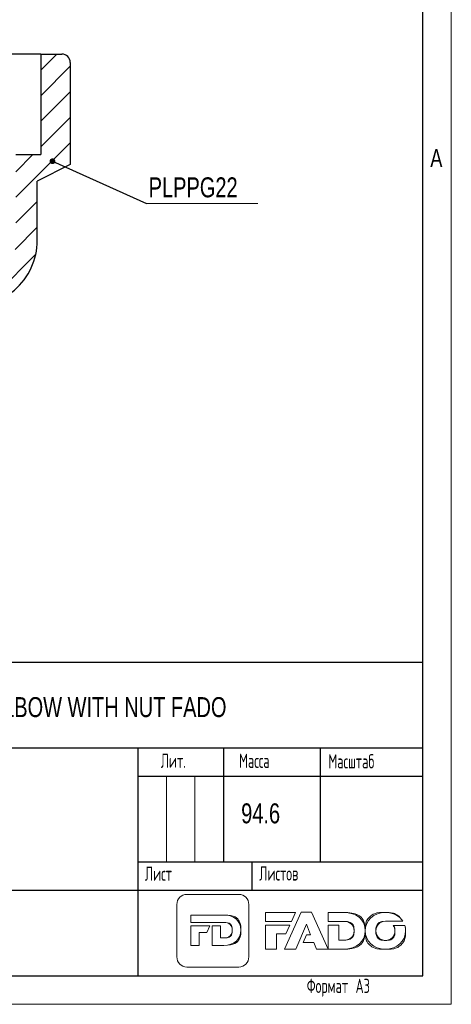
# Model space of a CAD drawing. Header units: millimetres. Extents: x 0 to 420, y 0 to 297.
# Tile 5 of 6: x 344 to 420, y 0 to 173. Entities that reach past the tile are written whole.
import ezdxf

# ---------------------------------------------------------------- set-up
doc = ezdxf.new("R2010")
doc.units = ezdxf.units.MM
doc.layers.add('ОСЕВЫЕ', color=7, linetype='Continuous')
doc.styles.add('SLDTEXTSTYLE0', font='TXT', dxfattribs={"width": 0.75})
doc.styles.add('SLDTEXTSTYLE1', font='TXT', dxfattribs={"width": 0.605, "bigfont": 'bigfont'})
doc.dimstyles.new('SLDDIMSTYLE1', dxfattribs={"dimtxt": 0.18, "dimasz": 1.016, "dimexe": 0, "dimexo": 0.0625, "dimgap": 0, "dimtad": 0, "dimtih": 1, "dimtoh": 1, "dimdec": 0, "dimrnd": 1e-09, "dimzin": 0, "dimdsep": 46, "dimtxsty": 'Standard', "dimblk1": 'DOT', "dimblk2": 'DOT', "dimsah": 1, "dimcen": 0.09, "dimadec": 0, "dimazin": 0, "dimtfac": 1.016, "dimtdec": 0, "dimtofl": 0, "dimtmove": 0, "dimatfit": 3, "dimldrblk": 'DOT', "dimfxl": 0, "dimfrac": 2, "dimtolj": 1, "dimtzin": 0, "dimarcsym": 0})

# ---------------------------------------------------------------- blocks, each defined once
blk = doc.blocks.new('logo+banner')
at = {"color": 179, "linetype": 'Continuous', "lineweight": 18}
for p, q in [((1554, 1821), (251, 1821)), ((1554, 1821), (251, 1821)), ((0, 1568), (0, 253)), ((0, 1568), (0, 253)), ((1805, 253), (1805, 1568)), ((1805, 253), (1805, 1568)), ((355, 1118), (355, 1303)), ((355, 1303), (889, 1303)), ((355, 1118), (355, 1303)), ((355, 1303), (889, 1303)), ((889, 1303), (1180, 1303)), ((889, 1303), (1180, 1303)), ((2976, 1370), (2227, 1370)), ((2227, 1370), (2227, 1145)), ((2976, 1370), (2227, 1370)), ((2227, 1370), (2227, 1145)), ((3118, 1376), (2703, 446)), ((3118, 1376), (2703, 446)), ((2876, 1145), (2976, 1370)), ((2876, 1145), (2976, 1370)), ((3379, 1376), (3118, 1376)), ((3379, 1376), (3118, 1376)), ((3795, 446), (3379, 1376)), ((3795, 446), (3379, 1376)), ((4171, 1370), (3795, 1370)), ((3795, 1370), (3795, 1145)), ((4171, 1370), (3795, 1370)), ((3795, 1370), (3795, 1145)), ((1098, 1118), (355, 1118)), ((1098, 1118), (355, 1118)), ((355, 542), (355, 1032)), ((355, 1032), (824, 1032)), ((355, 542), (355, 1032)), ((355, 1032), (824, 1032)), ((824, 1032), (753, 866)), ((824, 1032), (753, 866)), ((889, 542), (889, 1032)), ((889, 1032), (1098, 1032)), ((889, 542), (889, 1032)), ((889, 1032), (1098, 1032)), ((1106, 1118), (1098, 1118)), ((1106, 1118), (1098, 1118)), ((1098, 1032), (1098, 729)), ((1098, 1032), (1098, 729)), ((1183, 1118), (1106, 1118)), ((1183, 1118), (1106, 1118)), ((2227, 1145), (2876, 1145)), ((2227, 1145), (2876, 1145)), ((2831, 1046), (2227, 1046)), ((2227, 1046), (2227, 446)), ((2831, 1046), (2227, 1046)), ((2227, 1046), (2227, 446)), ((2737, 835), (2831, 1046)), ((2737, 835), (2831, 1046)), ((2987, 446), (3247, 1073)), ((2987, 446), (3247, 1073)), ((3247, 1073), (3355, 810)), ((3247, 1073), (3355, 810)), ((3795, 1145), (4146, 1145)), ((3795, 1145), (4146, 1145)), ((4065, 1046), (3795, 1046)), ((3795, 1046), (3795, 446)), ((4065, 1046), (3795, 1046)), ((3795, 1046), (3795, 446)), ((4065, 673), (4065, 1046)), ((4065, 673), (4065, 1046)), ((4146, 1145), (4176, 1145)), ((4146, 1145), (4176, 1145)), ((5228, 1147), (5665, 1147)), ((5228, 1147), (5665, 1147)), ((5714, 1045), (5427, 1045)), ((5714, 1045), (5427, 1045)), ((753, 866), (564, 866)), ((564, 866), (564, 542)), ((753, 866), (564, 866)), ((564, 866), (564, 542)), ((2497, 446), (2497, 835)), ((2497, 835), (2737, 835)), ((2497, 446), (2497, 835)), ((2497, 835), (2737, 835)), ((3250, 810), (3168, 611)), ((3250, 810), (3168, 611)), ((3355, 810), (3250, 810)), ((3355, 810), (3250, 810)), ((564, 542), (355, 542)), ((564, 542), (355, 542)), ((1175, 542), (889, 542)), ((1175, 542), (889, 542)), ((1098, 729), (1183, 729)), ((1098, 729), (1183, 729)), ((3168, 611), (3434, 611)), ((3168, 611), (3434, 611)), ((3434, 611), (3505, 446)), ((3434, 611), (3505, 446)), ((4176, 673), (4065, 673)), ((4176, 673), (4065, 673)), ((2227, 446), (2497, 446)), ((2227, 446), (2497, 446)), ((2703, 446), (2987, 446)), ((2703, 446), (2987, 446)), ((3505, 446), (3795, 446)), ((3505, 446), (3795, 446)), ((3795, 446), (4166, 446)), ((3795, 446), (4166, 446)), ((251, 0), (1554, 0)), ((251, 0), (1554, 0))]:
    blk.add_line(p, q, dxfattribs=at)
for points in [[(251, 1821), (112, 1821), (0, 1707), (0, 1568)], [(251, 1821), (112, 1821), (0, 1707), (0, 1568)], [(1805, 1568), (1805, 1707), (1693, 1821), (1554, 1821)], [(1805, 1568), (1805, 1707), (1693, 1821), (1554, 1821)], [(1180, 1303), (1449, 1303), (1606, 1147), (1606, 925), (1606, 705), (1447, 542), (1175, 542)], [(1180, 1303), (1449, 1303), (1606, 1147), (1606, 925)], [(4166, 446), (4517, 446), (4722, 644), (4722, 910), (4722, 1180), (4520, 1370), (4171, 1370)], [(4722, 910), (4722, 1180), (4520, 1370), (4171, 1370)], [(5230, 1370), (4940, 1370), (4722, 1163), (4722, 907)], [(5665, 1147), (5579, 1281), (5421, 1370), (5230, 1370), (4940, 1370), (4722, 1163), (4722, 907), (4722, 649), (4937, 444), (5228, 444), (5518, 444), (5735, 652), (5735, 907), (5735, 955), (5728, 1001), (5714, 1045)], [(5665, 1147), (5579, 1281), (5421, 1370), (5230, 1370)], [(1183, 729), (1308, 729), (1391, 799), (1391, 924), (1391, 1046), (1308, 1118), (1183, 1118)], [(1391, 924), (1391, 1046), (1308, 1118), (1183, 1118)], [(4176, 1145), (4337, 1145), (4445, 1057), (4445, 909)], [(4176, 1145), (4337, 1145), (4445, 1057), (4445, 909), (4445, 758), (4337, 673), (4176, 673)], [(4990, 907), (4990, 1038), (5085, 1147), (5228, 1147)], [(5427, 1045), (5454, 1005), (5469, 957), (5469, 907), (5469, 776), (5374, 667), (5230, 667), (5088, 667), (4990, 779), (4990, 907), (4990, 1038), (5085, 1147), (5228, 1147)], [(5427, 1045), (5454, 1005), (5469, 957), (5469, 907)], [(5735, 907), (5735, 955), (5728, 1001), (5714, 1045)], [(1606, 925), (1606, 705), (1447, 542), (1175, 542)], [(1183, 729), (1308, 729), (1391, 799), (1391, 924)], [(4166, 446), (4517, 446), (4722, 644), (4722, 910)], [(4445, 909), (4445, 758), (4337, 673), (4176, 673)], [(4722, 907), (4722, 649), (4937, 444), (5228, 444)], [(5230, 667), (5088, 667), (4990, 779), (4990, 907)], [(5228, 444), (5518, 444), (5735, 652), (5735, 907)], [(5469, 907), (5469, 776), (5374, 667), (5230, 667)], [(0, 253), (0, 113), (112, 0), (251, 0)], [(0, 253), (0, 113), (112, 0), (251, 0)], [(1554, 0), (1693, 0), (1805, 113), (1805, 253)], [(1554, 0), (1693, 0), (1805, 113), (1805, 253)]]:
    blk.add_open_spline(points, degree=3, dxfattribs=at)
blk = doc.blocks.new('SW_NOTE_0_2')
at = {"color": 0, "linetype": 'Continuous', "lineweight": 0}
blk.add_line((19.53, 0), (0, 0), dxfattribs=at)
at = {"color": 0, "linetype": 'Continuous', "lineweight": 0, "insert": (0.37, 4.59), "char_height": 3.5, "attachment_point": 1, "style": 'SLDTEXTSTYLE0'}
blk.add_mtext('PLPPG22', dxfattribs=at)
blk = doc.blocks.new('_Dot')
at = {"color": 0, "linetype": 'ByBlock', "lineweight": -2}
blk.add_line((-0.5, 0), (-1, 0), dxfattribs=at)
at = {"color": 0, "linetype": 'ByBlock', "const_width": 0.5}
blk.add_lwpolyline([(-0.25, 0, 1), (0.25, 0, 1)], format="xyb", close=True, dxfattribs=at)

msp = doc.modelspace()

# ---------------------------------------------------------------- hatches: boundary and pattern name
at = {"linetype": 'Continuous', "lineweight": 18}
h = msp.add_hatch(dxfattribs=at)
h.set_pattern_fill('ANSI31', style=0)
edge = h.paths.add_edge_path(flags=0)
edge.add_arc((335.86, 133.981), 11.475, 261.48038, 360)
edge.add_line((347.335, 133.981), (347.335, 144.381))
edge.add_line((347.335, 144.381), (353.135, 147.315))
edge.add_line((353.135, 147.315), (353.135, 165.181))
edge.add_arc((351.635, 165.181), 1.5, 0, 90)
edge.add_line((351.635, 166.681), (347.96, 166.681))
edge.add_line((347.96, 166.681), (347.96, 149.031))
edge.add_line((347.96, 149.031), (343.61, 149.031))
edge.add_line((343.61, 149.031), (343.61, 133.981))
edge.add_arc((335.86, 133.981), 7.75, 255.40745, 360, ccw=False)
edge.add_line((333.907, 126.481), (317.941, 126.481))
edge.add_line((317.941, 126.481), (318.396, 125.831))
edge.add_line((318.396, 125.831), (321.01, 125.831))
edge.add_line((321.01, 125.831), (321.01, 123.931))
edge.add_line((321.01, 123.931), (316.86, 123.931))
edge.add_line((316.86, 123.931), (316.86, 125.206))
edge.add_line((316.86, 125.206), (315.01, 125.206))
edge.add_line((315.01, 125.206), (315.01, 123.931))
edge.add_line((315.01, 123.931), (312.96, 123.931))
edge.add_line((312.96, 123.931), (312.96, 125.206))
edge.add_line((312.96, 125.206), (311.11, 125.206))
edge.add_line((311.11, 125.206), (311.11, 123.931))
edge.add_line((311.11, 123.931), (309.06, 123.931))
edge.add_line((309.06, 123.931), (309.06, 125.206))
edge.add_line((309.06, 125.206), (307.26, 125.206))
edge.add_line((307.26, 125.206), (307.26, 123.931))
edge.add_line((307.26, 123.931), (305.01, 123.931))
edge.add_line((305.01, 123.931), (305.01, 116.608))
edge.add_line((305.01, 116.608), (306.01, 116.031))
edge.add_line((306.01, 116.031), (326.732, 116.031))
edge.add_line((326.732, 116.031), (327.31, 117.031))
edge.add_line((327.31, 117.031), (327.31, 117.106))
edge.add_line((327.31, 117.106), (330.738, 117.106))
edge.add_line((330.738, 117.106), (334.16, 122.632))

# ---------------------------------------------------------------- linework, layer by layer
at = {"color": 7, "linetype": 'Continuous', "lineweight": 25}
for p, q in [((415, 5), (415, 292)), ((347.96, 166.681), (323.76, 166.681)), ((347.96, 166.681), (347.96, 149.031)), ((347.96, 166.681), (351.635, 166.681)), ((353.135, 165.181), (353.135, 147.315)), ((343.61, 149.031), (347.96, 149.031)), ((353.135, 147.315), (347.335, 144.381)), ((347.335, 133.981), (347.335, 144.381)), ((230, 60), (415, 60)), ((295, 45), (415, 45)), ((365, 45), (365, 5)), ((380, 45), (380, 25)), ((397, 45), (397, 25)), ((365, 40), (415, 40)), ((365, 25), (415, 25)), ((385, 25), (385, 20)), ((295, 20), (415, 20)), ((20, 5), (415, 5))]:
    msp.add_line(p, q, dxfattribs=at)
at = {"color": 7, "linetype": 'Continuous', "lineweight": 18}
for p, q in [((370, 40), (370, 25)), ((375, 40), (375, 25))]:
    msp.add_line(p, q, dxfattribs=at)
at = {"color": 7, "linetype": 'Continuous', "lineweight": 25}
for centre, radius, start, end in [((351.635, 165.181), 1.5, 0, 90), ((335.86, 133.981), 11.475, 261.48038, 0)]:
    msp.add_arc(centre, radius, start, end, dxfattribs=at)
at = {"layer": 'ОСЕВЫЕ', "lineweight": 18}
for p in [(420, 297), (0, 0)]:
    msp.add_line(p, (420, 0), dxfattribs=at)

# ---------------------------------------------------------------- block references
at = {"color": 7, "linetype": 'Continuous', "lineweight": 0}
msp.add_blockref('SW_NOTE_0_2', (366.521, 140.459), dxfattribs=at)
at = {"color": 7, "linetype": 'Continuous', "xscale": 0.007, "yscale": 0.007, "zscale": 0.007}
msp.add_blockref('logo+banner', (371.832, 6.537), dxfattribs=at)

# ---------------------------------------------------------------- texts
at = {"color": 7, "linetype": 'Continuous', "lineweight": 0}
for s, insert, char_height, attachment_point, style in [('A', (417.372, 150.019), 3.175, 2, 'SLDTEXTSTYLE0'), ('PPG22 ASM ELBOW WITH NUT FADO', (318.14, 53.879), 3.5, 1, 'SLDTEXTSTYLE0'), ('Лит.', (369.011, 43.961), 2.5, 1, 'SLDTEXTSTYLE1'), ('Масса', (382.764, 43.961), 2.5, 1, 'SLDTEXTSTYLE1'), ('Масштаб', (398.426, 43.863), 2.5, 1, 'SLDTEXTSTYLE1'), ('94.6', (383.125, 35.244), 3.5, 1, 'SLDTEXTSTYLE0'), ('Листов', (386.298, 24.205), 2.5, 1, 'SLDTEXTSTYLE1'), ('Лист', (366.237, 24.159), 2.5, 1, 'SLDTEXTSTYLE1'), ('Формат А3', (394.635, 4.483), 2.5, 1, 'SLDTEXTSTYLE1')]:
    msp.add_mtext(s, dxfattribs=dict(at, insert=insert, char_height=char_height, attachment_point=attachment_point, style=style))

# ---------------------------------------------------------------- leaders
msp.add_leader([(350.014, 147.876), (366.521, 140.459)], dimstyle='SLDDIMSTYLE1', dxfattribs=at)

doc.saveas('drawing.dxf')
